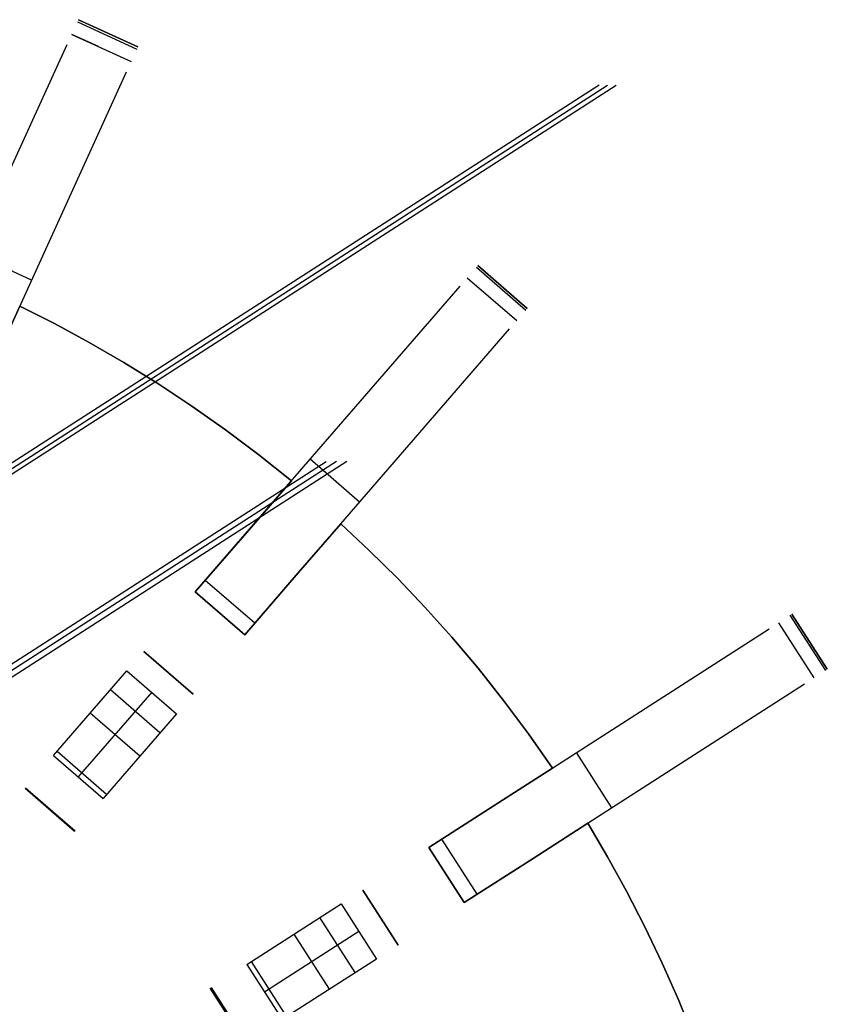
# Model space of a CAD drawing. Header units: millimetres. Extents: x 453 to 1057, y -213 to 387.
# Tile 17 of 17: x 864 to 1012, y 184 to 364. Entities that reach past the tile are written whole.
import ezdxf

# ---------------------------------------------------------------- set-up
doc = ezdxf.new("R2010")
doc.units = ezdxf.units.MM

msp = doc.modelspace()

# ---------------------------------------------------------------- linework, layer by layer
at = {"extrusion": (0.990812, -0.040424, -0.129063)}
for points in [[(313.09, -407.16), (399.32, -134.4)], [(397.05, -133.68), (310.82, -406.45)], [(394.78, -132.96), (308.56, -405.73)]]:
    msp.add_lwpolyline(points, dxfattribs=at)
at = {"extrusion": (0.909632, -0.415415, -5.88291e-14)}
msp.add_lwpolyline([(694.95, -126.86), (694.95, -126.59), (694.93, -126.32), (694.91, -126.04), (694.88, -125.77), (694.83, -125.5), (694.78, -125.23), (694.72, -124.96), (694.65, -124.7), (694.58, -124.44), (694.49, -124.18), (694.39, -123.92), (694.29, -123.67), (694.17, -123.42), (694.05, -123.17), (693.92, -122.93), (693.78, -122.7), (693.63, -122.46), (693.48, -122.24), (693.32, -122.02), (693.15, -121.8), (692.97, -121.59), (692.79, -121.39), (692.6, -121.19), (692.4, -121), (692.2, -120.82), (691.99, -120.65)], dxfattribs=at)
at = {"extrusion": (0.909632, -0.415415, 9.17144e-15)}
msp.add_lwpolyline([(694.52, -247.38), (694.6, -247.13), (694.67, -246.87), (694.74, -246.61), (694.79, -246.35), (694.84, -246.09), (694.88, -245.83), (694.91, -245.57), (694.93, -245.3), (694.95, -245.04), (694.95, -244.77)], dxfattribs=at)
for points in [[(874.91, 363.95), (885.83, 358.97)], [(875.09, 364.35), (886.01, 359.37)], [(875.09, 364.35), (886.01, 359.37)], [(886.01, 359.37), (875.09, 364.35)], [(886.01, 359.37), (875.09, 364.35)], [(873.86, 361.65), (884.78, 356.67)], [(878.75, 359.42), (873.86, 361.65)], [(842.21, 292.35), (873.02, 359.81)], [(853.13, 287.36), (883.93, 354.82)], [(866.48, 316.61), (855.57, 321.6)], [(948.08, 318.96), (957.15, 311.1)], [(948.37, 319.29), (957.43, 311.43)], [(948.37, 319.29), (957.43, 311.43)], [(957.43, 311.43), (948.37, 319.29)], [(957.43, 311.43), (948.37, 319.29)], [(946.42, 317.05), (955.49, 309.19)], [(896.53, 259.47), (945.1, 315.52)], [(864.31, 311.86), (859.36, 301.01)], [(859.36, 301.01), (864.31, 311.86)], [(864.31, 311.86), (859.36, 301.01)], [(859.36, 301.01), (864.31, 311.86)], [(914.16, 279.82), (908.16, 284.62), (902.07, 289.19), (895.91, 293.53), (889.68, 297.65), (883.39, 301.54), (877.06, 305.2), (870.7, 308.64), (864.31, 311.86)], [(914.16, 279.82), (908.16, 284.62), (902.07, 289.19), (895.91, 293.53), (889.68, 297.65), (883.39, 301.54), (877.06, 305.2), (870.7, 308.64), (864.31, 311.86)], [(864.31, 311.86), (870.7, 308.64), (877.06, 305.2), (883.39, 301.54), (889.68, 297.65), (895.91, 293.53), (902.07, 289.19), (908.16, 284.62), (914.16, 279.82)], [(914.16, 279.82), (908.16, 284.62), (902.07, 289.19), (895.91, 293.53), (889.68, 297.65), (883.39, 301.54), (877.06, 305.2), (870.7, 308.64), (864.31, 311.86)], [(864.31, 311.86), (870.7, 308.64), (877.06, 305.2), (883.39, 301.54), (889.68, 297.65), (895.91, 293.53), (902.07, 289.19), (908.16, 284.62), (914.16, 279.82)], [(864.31, 311.86), (870.7, 308.64), (877.06, 305.2), (883.39, 301.54), (889.68, 297.65), (895.91, 293.53), (902.07, 289.19), (908.16, 284.62), (914.16, 279.82)], [(905.6, 251.61), (954.16, 307.66)], [(926.65, 275.91), (917.59, 283.77)], [(906.35, 270.8), (914.16, 279.82)], [(914.16, 279.82), (906.35, 270.8)], [(906.35, 270.8), (914.16, 279.82)], [(914.16, 279.82), (906.35, 270.8)], [(896.53, 259.47), (906.35, 270.8)], [(906.35, 270.8), (896.53, 259.47)], [(896.53, 259.47), (906.35, 270.8)], [(906.35, 270.8), (896.53, 259.47)], [(923.23, 271.96), (915.42, 262.95)], [(915.42, 262.95), (923.23, 271.96)], [(923.23, 271.96), (915.42, 262.95)], [(915.42, 262.95), (923.23, 271.96)], [(962.04, 227.18), (957.63, 233.47), (953.08, 239.57), (948.39, 245.48), (943.57, 251.18), (938.63, 256.68), (933.59, 261.98), (928.45, 267.07), (923.23, 271.96)], [(962.04, 227.18), (957.63, 233.47), (953.08, 239.57), (948.39, 245.48), (943.57, 251.18), (938.63, 256.68), (933.59, 261.98), (928.45, 267.07), (923.23, 271.96)], [(923.23, 271.96), (928.45, 267.07), (933.59, 261.98), (938.63, 256.68), (943.57, 251.18), (948.39, 245.48), (953.08, 239.57), (957.63, 233.47), (962.04, 227.18)], [(962.04, 227.18), (957.63, 233.47), (953.08, 239.57), (948.39, 245.48), (943.57, 251.18), (938.63, 256.68), (933.59, 261.98), (928.45, 267.07), (923.23, 271.96)], [(923.23, 271.96), (928.45, 267.07), (933.59, 261.98), (938.63, 256.68), (943.57, 251.18), (948.39, 245.48), (953.08, 239.57), (957.63, 233.47), (962.04, 227.18)], [(923.23, 271.96), (928.45, 267.07), (933.59, 261.98), (938.63, 256.68), (943.57, 251.18), (948.39, 245.48), (953.08, 239.57), (957.63, 233.47), (962.04, 227.18)], [(915.42, 262.95), (905.6, 251.61)], [(905.6, 251.61), (915.42, 262.95)], [(915.42, 262.95), (905.6, 251.61)], [(905.6, 251.61), (915.42, 262.95)], [(907.43, 253.73), (898.36, 261.58)], [(896.53, 259.47), (905.6, 251.61)], [(896.53, 259.47), (905.6, 251.61)], [(896.53, 259.47), (905.6, 251.61)], [(896.53, 259.47), (905.6, 251.61)], [(896.53, 259.47), (905.6, 251.61)], [(896.53, 259.47), (905.6, 251.61)], [(905.6, 251.61), (896.53, 259.47)], [(905.6, 251.61), (896.53, 259.47)], [(905.6, 251.61), (896.53, 259.47)], [(1005.61, 255.18), (1012.1, 245.08)], [(1005.98, 255.41), (1012.46, 245.32)], [(1005.98, 255.41), (1012.46, 245.32)], [(1012.46, 245.32), (1005.98, 255.41)], [(939.39, 212.62), (1001.77, 252.71)], [(1003.48, 253.81), (1009.97, 243.71)], [(887.09, 248.57), (896.16, 240.72)], [(896.16, 240.72), (887.09, 248.57)], [(870.53, 229.47), (883.99, 245)], [(883.99, 245), (893.06, 237.14)], [(945.87, 202.52), (1008.26, 242.62)], [(888.53, 241.07), (875.07, 225.54)], [(890.04, 233.65), (880.97, 241.51)], [(886.33, 229.38), (877.26, 237.24)], [(893.06, 237.14), (879.6, 221.61)], [(870.53, 229.47), (879.6, 221.61)], [(880.26, 222.36), (871.19, 230.22)], [(972.92, 219.91), (966.43, 230)], [(952, 220.73), (962.04, 227.18)], [(962.04, 227.18), (952, 220.73)], [(952, 220.73), (962.04, 227.18)], [(962.04, 227.18), (952, 220.73)], [(874.36, 215.56), (865.29, 223.42)], [(865.41, 223.55), (874.48, 215.7)], [(939.39, 212.62), (952, 220.73)], [(952, 220.73), (939.39, 212.62)], [(939.39, 212.62), (952, 220.73)], [(952, 220.73), (939.39, 212.62)], [(968.53, 217.08), (958.49, 210.63)], [(958.49, 210.63), (968.53, 217.08)], [(968.53, 217.08), (958.49, 210.63)], [(958.49, 210.63), (968.53, 217.08)], [(993.14, 163.18), (990.69, 170.46), (988.04, 177.6), (985.2, 184.58), (982.18, 191.42), (979, 198.08), (975.65, 204.59), (972.16, 210.92), (968.53, 217.08)], [(993.14, 163.18), (990.69, 170.46), (988.04, 177.6), (985.2, 184.58), (982.18, 191.42), (979, 198.08), (975.65, 204.59), (972.16, 210.92), (968.53, 217.08)], [(968.53, 217.08), (972.16, 210.92), (975.65, 204.59), (979, 198.08), (982.18, 191.42), (985.2, 184.58), (988.04, 177.6), (990.69, 170.46), (993.14, 163.18)], [(968.53, 217.08), (972.16, 210.92), (975.65, 204.59), (979, 198.08), (982.18, 191.42), (985.2, 184.58), (988.04, 177.6), (990.69, 170.46), (993.14, 163.18)], [(968.53, 217.08), (972.16, 210.92), (975.65, 204.59), (979, 198.08), (982.18, 191.42), (985.2, 184.58), (988.04, 177.6), (990.69, 170.46), (993.14, 163.18)], [(968.53, 217.08), (972.16, 210.92), (975.65, 204.59), (979, 198.08), (982.18, 191.42), (985.2, 184.58), (988.04, 177.6), (990.69, 170.46), (993.14, 163.18)], [(948.23, 204.04), (941.74, 214.13)], [(939.39, 212.62), (945.87, 202.52)], [(939.39, 212.62), (945.87, 202.52)], [(939.39, 212.62), (945.87, 202.52)], [(939.39, 212.62), (945.87, 202.52)], [(939.39, 212.62), (945.87, 202.52)], [(939.39, 212.62), (945.87, 202.52)], [(945.87, 202.52), (939.39, 212.62)], [(945.87, 202.52), (939.39, 212.62)], [(945.87, 202.52), (939.39, 212.62)], [(958.49, 210.63), (945.87, 202.52)], [(945.87, 202.52), (958.49, 210.63)], [(958.49, 210.63), (945.87, 202.52)], [(945.87, 202.52), (958.49, 210.63)], [(927.26, 204.82), (933.75, 194.73)], [(933.75, 194.73), (927.26, 204.82)], [(905.99, 191.16), (923.28, 202.27)], [(923.28, 202.27), (929.77, 192.17)], [(925.88, 189.68), (919.4, 199.77)], [(926.53, 197.22), (909.23, 186.11)], [(921.12, 186.62), (914.64, 196.71)], [(913.32, 181.6), (906.83, 191.7)], [(929.77, 192.17), (912.48, 181.06)], [(905.99, 191.16), (912.48, 181.06)], [(905.75, 176.74), (899.26, 186.83)], [(899.41, 186.93), (905.9, 176.83)]]:
    msp.add_lwpolyline(points)
at = {"extrusion": (1, 0, 0)}
for points in [[(364.35, -244.77), (364.35, -126.86)], [(361.86, -126.86), (361.86, -244.77)], [(359.37, -126.86), (359.37, -244.77)], [(319.29, -244.77), (319.29, -126.86)], [(315.36, -126.86), (315.36, -244.77)], [(311.86, -160), (311.86, -172)], [(311.86, -242), (311.86, -254)], [(311.43, -126.86), (311.43, -244.77)], [(279.82, -160), (279.82, -172)], [(279.82, -242), (279.82, -254)], [(271.96, -160), (271.96, -172)], [(271.96, -242), (271.96, -254)], [(259.47, -143), (259.47, -160)], [(259.47, -172), (259.47, -242)], [(259.47, -254), (259.47, -288)], [(255.54, -160), (255.54, -143)], [(255.54, -242), (255.54, -172)], [(255.54, -288), (255.54, -254)], [(255.41, -244.77), (255.41, -126.86)], [(252.15, -51.1), (252.15, -133.31)], [(252.15, -333.58), (252.15, -504.14)], [(251.61, -160), (251.61, -143)], [(251.61, -242), (251.61, -172)], [(251.61, -288), (251.61, -254)], [(250.37, -126.86), (250.37, -244.77)], [(244.29, -51.1), (244.29, -133.31)], [(244.29, -333.58), (244.29, -504.14)], [(245.32, -126.86), (245.32, -244.77)], [(227.18, -160), (227.18, -172)], [(227.18, -242), (227.18, -254)], [(217.08, -160), (217.08, -172)], [(217.08, -242), (217.08, -254)], [(212.62, -143), (212.62, -160)], [(212.62, -172), (212.62, -242)], [(212.62, -254), (212.62, -288)], [(207.57, -160), (207.57, -143)], [(207.57, -242), (207.57, -172)], [(207.57, -288), (207.57, -254)], [(207.38, -51.1), (207.38, -133.31)], [(207.38, -333.58), (207.38, -504.14)], [(202.52, -160), (202.52, -143)], [(202.52, -242), (202.52, -172)], [(202.52, -288), (202.52, -254)], [(197.28, -51.1), (197.28, -133.31)], [(197.28, -333.58), (197.28, -504.14)]]:
    msp.add_lwpolyline(points, dxfattribs=at)
at = {"extrusion": (0.946454, -0.241131, 0.214663)}
for points in [[(566.2, -280.44), (421.76, -158.75)], [(420.7, -160.01), (565.13, -281.71)], [(419.63, -161.28), (564.07, -282.98)]]:
    msp.add_lwpolyline(points, dxfattribs=at)
at = {"extrusion": (0.909632, -0.415415, 7.57657e-15)}
msp.add_lwpolyline([(691.99, -120.65), (692.2, -120.82), (692.4, -121), (692.6, -121.19), (692.79, -121.39), (692.97, -121.59), (693.15, -121.8), (693.32, -122.02), (693.48, -122.24), (693.63, -122.46), (693.78, -122.7), (693.92, -122.93), (694.05, -123.17), (694.17, -123.42), (694.29, -123.67), (694.39, -123.92), (694.49, -124.18), (694.58, -124.44), (694.65, -124.7), (694.72, -124.96), (694.78, -125.23), (694.83, -125.5), (694.88, -125.77), (694.91, -126.04), (694.93, -126.32), (694.95, -126.59), (694.95, -126.86)], dxfattribs=at)
at = {"extrusion": (0.909632, -0.415415, -5.29254e-14)}
msp.add_lwpolyline([(694.95, -244.77), (694.95, -245.04), (694.93, -245.3), (694.91, -245.57), (694.88, -245.83), (694.84, -246.09), (694.79, -246.35), (694.74, -246.61), (694.67, -246.87), (694.6, -247.13), (694.52, -247.38)], dxfattribs=at)
at = {"extrusion": (0.909632, -0.415415, -3.9937e-14)}
msp.add_lwpolyline([(691.99, -120.65), (692.2, -120.82), (692.4, -121), (692.6, -121.19), (692.79, -121.39), (692.97, -121.59), (693.15, -121.8), (693.32, -122.02), (693.48, -122.24), (693.63, -122.46), (693.78, -122.7), (693.92, -122.93), (694.05, -123.17), (694.17, -123.42), (694.29, -123.67), (694.39, -123.92), (694.49, -124.18), (694.58, -124.44), (694.65, -124.7), (694.72, -124.96), (694.78, -125.23), (694.83, -125.5), (694.88, -125.77), (694.91, -126.04), (694.93, -126.32), (694.95, -126.59), (694.95, -126.86)], dxfattribs=at)
at = {"extrusion": (0.909632, -0.415415, 1.31787e-13)}
msp.add_lwpolyline([(694.95, -244.77), (694.95, -245.04), (694.93, -245.3), (694.91, -245.57), (694.88, -245.83), (694.84, -246.09), (694.79, -246.35), (694.74, -246.61), (694.67, -246.87), (694.6, -247.13), (694.52, -247.38)], dxfattribs=at)
at = {"extrusion": (0.977008, -0.053692, -0.20633)}
for points in [[(296.88, -326.78), (370.51, -50.34)], [(366.83, -49.36), (293.2, -325.8)], [(363.16, -48.39), (289.53, -324.82)]]:
    msp.add_lwpolyline(points, dxfattribs=at)
at = {"extrusion": (0.75575, -0.654861, 9.11351e-15)}
msp.add_lwpolyline([(862.35, -126.86), (862.35, -126.59), (862.33, -126.32), (862.31, -126.04), (862.28, -125.77), (862.23, -125.5), (862.18, -125.23), (862.12, -124.96), (862.05, -124.7), (861.97, -124.44), (861.89, -124.18), (861.79, -123.92), (861.69, -123.67), (861.57, -123.42), (861.45, -123.17), (861.32, -122.93), (861.18, -122.7), (861.03, -122.46), (860.88, -122.24), (860.72, -122.02), (860.55, -121.8), (860.37, -121.59), (860.19, -121.39), (860, -121.19), (859.8, -121), (859.6, -120.82), (859.39, -120.65)], dxfattribs=at)
at = {"extrusion": (0.75575, -0.654861, 4.95145e-14)}
msp.add_lwpolyline([(861.92, -247.38), (862, -247.13), (862.07, -246.87), (862.14, -246.61), (862.19, -246.35), (862.24, -246.09), (862.28, -245.83), (862.31, -245.57), (862.33, -245.3), (862.35, -245.04), (862.35, -244.77)], dxfattribs=at)
at = {"extrusion": (0.860812, -0.347235, 0.372062)}
for points in [[(648.08, -394.42), (509.24, -266.36)], [(507.3, -268.47), (646.13, -396.53)], [(505.35, -270.58), (644.18, -398.64)]]:
    msp.add_lwpolyline(points, dxfattribs=at)
at = {"extrusion": (0.75575, -0.654861, 1.5116e-15)}
msp.add_lwpolyline([(859.39, -120.65), (859.6, -120.82), (859.8, -121), (860, -121.19), (860.19, -121.39), (860.37, -121.59), (860.55, -121.8), (860.72, -122.02), (860.88, -122.24), (861.03, -122.46), (861.18, -122.7), (861.32, -122.93), (861.45, -123.17), (861.57, -123.42), (861.69, -123.67), (861.79, -123.92), (861.89, -124.18), (861.97, -124.44), (862.05, -124.7), (862.12, -124.96), (862.18, -125.23), (862.23, -125.5), (862.28, -125.77), (862.31, -126.04), (862.33, -126.32), (862.35, -126.59), (862.35, -126.86)], dxfattribs=at)
at = {"extrusion": (0.75575, -0.654861, 3.50252e-14)}
msp.add_lwpolyline([(862.35, -244.77), (862.35, -245.04), (862.33, -245.3), (862.31, -245.57), (862.28, -245.83), (862.24, -246.09), (862.19, -246.35), (862.14, -246.61), (862.07, -246.87), (862, -247.13), (861.92, -247.38)], dxfattribs=at)
at = {"extrusion": (0.75575, -0.654861, -4.68829e-14)}
msp.add_lwpolyline([(859.39, -120.65), (859.6, -120.82), (859.8, -121), (860, -121.19), (860.19, -121.39), (860.37, -121.59), (860.55, -121.8), (860.72, -122.02), (860.88, -122.24), (861.03, -122.46), (861.18, -122.7), (861.32, -122.93), (861.45, -123.17), (861.57, -123.42), (861.69, -123.67), (861.79, -123.92), (861.89, -124.18), (861.97, -124.44), (862.05, -124.7), (862.12, -124.96), (862.18, -125.23), (862.23, -125.5), (862.28, -125.77), (862.31, -126.04), (862.33, -126.32), (862.35, -126.59), (862.35, -126.86)], dxfattribs=at)
at = {"extrusion": (0.75575, -0.654861, -4.28656e-14)}
msp.add_lwpolyline([(862.35, -244.77), (862.35, -245.04), (862.33, -245.3), (862.31, -245.57), (862.28, -245.83), (862.24, -246.09), (862.19, -246.35), (862.14, -246.61), (862.07, -246.87), (862, -247.13), (861.92, -247.38)], dxfattribs=at)
at = {"extrusion": (0.886329, -0.279191, 0.369423)}
for points in [[(445.82, -336.69), (516.84, -419.98)], [(514.45, -422.02), (443.43, -338.73)], [(512.07, -424.05), (441.05, -340.76)]]:
    msp.add_lwpolyline(points, dxfattribs=at)
at = {"extrusion": (0.990688, -0.021595, -0.13443)}
for points in [[(278.94, -165.65), (242.36, -391.27)], [(238.53, -390.65), (275.12, -165.03)], [(234.7, -390.03), (271.29, -164.41)]]:
    msp.add_lwpolyline(points, dxfattribs=at)
at = {"extrusion": (-0.048973, 0.984387, -0.169065)}
for points in [[(-936.29, -483.61), (-1017.05, -209.18)], [(-1020.04, -210.06), (-939.28, -484.49)], [(-1023.02, -210.94), (-942.27, -485.37)]]:
    msp.add_lwpolyline(points, dxfattribs=at)
at = {"extrusion": (-0.540641, 0.841254, -9.44481e-14)}
msp.add_lwpolyline([(-984.37, -126.86), (-984.36, -126.59), (-984.35, -126.32), (-984.33, -126.04), (-984.29, -125.77), (-984.25, -125.5), (-984.2, -125.23), (-984.14, -124.96), (-984.07, -124.7), (-983.99, -124.44), (-983.9, -124.18), (-983.81, -123.92), (-983.7, -123.67), (-983.59, -123.42), (-983.47, -123.17), (-983.34, -122.93), (-983.2, -122.7), (-983.05, -122.46), (-982.9, -122.24), (-982.73, -122.02), (-982.56, -121.8), (-982.39, -121.59), (-982.2, -121.39), (-982.01, -121.19), (-981.82, -121), (-981.61, -120.82), (-981.4, -120.65)], dxfattribs=at)
at = {"extrusion": (-0.540641, 0.841254, 1.06143e-13)}
msp.add_lwpolyline([(-983.93, -247.38), (-984.01, -247.13), (-984.09, -246.87), (-984.15, -246.61), (-984.21, -246.35), (-984.26, -246.09), (-984.3, -245.83), (-984.33, -245.57), (-984.35, -245.3), (-984.36, -245.04), (-984.37, -244.77)], dxfattribs=at)
at = {"extrusion": (-0.302704, 0.907452, 0.29138)}
for points in [[(-1032.23, -93.04), (-889.98, 31.21)], [(-891.46, 32.91), (-1033.71, -91.35)], [(-892.94, 34.6), (-1035.19, -89.65)]]:
    msp.add_lwpolyline(points, dxfattribs=at)
at = {"extrusion": (-0.540641, 0.841254, 3.19549e-14)}
msp.add_lwpolyline([(-981.4, -120.65), (-981.61, -120.82), (-981.82, -121), (-982.01, -121.19), (-982.2, -121.39), (-982.39, -121.59), (-982.56, -121.8), (-982.73, -122.02), (-982.9, -122.24), (-983.05, -122.46), (-983.2, -122.7), (-983.34, -122.93), (-983.47, -123.17), (-983.59, -123.42), (-983.7, -123.67), (-983.81, -123.92), (-983.9, -124.18), (-983.99, -124.44), (-984.07, -124.7), (-984.14, -124.96), (-984.2, -125.23), (-984.25, -125.5), (-984.29, -125.77), (-984.33, -126.04), (-984.35, -126.32), (-984.36, -126.59), (-984.37, -126.86)], dxfattribs=at)
at = {"extrusion": (-0.540641, 0.841254, 3.2919e-14)}
msp.add_lwpolyline([(-984.37, -244.77), (-984.36, -245.04), (-984.35, -245.3), (-984.33, -245.57), (-984.3, -245.83), (-984.26, -246.09), (-984.21, -246.35), (-984.15, -246.61), (-984.09, -246.87), (-984.01, -247.13), (-983.93, -247.38)], dxfattribs=at)
at = {"extrusion": (0.75575, -0.654861, 6.10063e-14)}
msp.add_lwpolyline([(764.05, -521.23), (764.23, -521.23), (764.4, -521.22), (764.57, -521.21), (764.74, -521.19), (764.91, -521.16), (765.08, -521.13), (765.25, -521.09), (765.41, -521.05), (765.58, -521), (765.74, -520.94), (765.9, -520.88), (766.06, -520.81), (766.22, -520.74), (766.37, -520.66), (766.52, -520.58), (766.67, -520.49), (766.81, -520.4), (766.96, -520.3), (767.1, -520.2), (767.23, -520.1), (767.36, -519.98), (767.49, -519.87), (767.61, -519.75), (767.73, -519.62), (767.84, -519.49), (767.95, -519.36), (768.06, -519.23), (768.16, -519.09), (768.26, -518.94), (768.35, -518.8), (768.43, -518.65), (768.51, -518.5), (768.59, -518.34), (768.66, -518.18), (768.72, -518.02), (768.78, -517.86)], dxfattribs=at)
at = {"extrusion": (0.75575, -0.654861, 2.27076e-15)}
msp.add_lwpolyline([(768.78, -517.86), (768.72, -518.02), (768.66, -518.18), (768.59, -518.34), (768.51, -518.5), (768.43, -518.65), (768.35, -518.8), (768.26, -518.94), (768.16, -519.09), (768.06, -519.23), (767.95, -519.36), (767.84, -519.49), (767.73, -519.62), (767.61, -519.75), (767.49, -519.87), (767.36, -519.98), (767.23, -520.1), (767.1, -520.2), (766.96, -520.3), (766.81, -520.4), (766.67, -520.49), (766.52, -520.58), (766.37, -520.66), (766.22, -520.74), (766.06, -520.81), (765.9, -520.88), (765.74, -520.94), (765.58, -521), (765.41, -521.05), (765.25, -521.09), (765.08, -521.13), (764.91, -521.16), (764.74, -521.19), (764.57, -521.21), (764.4, -521.22), (764.23, -521.23), (764.05, -521.23)], dxfattribs=at)
at = {"extrusion": (-0.540641, 0.841254, 6.49053e-15)}
msp.add_lwpolyline([(-981.4, -120.65), (-981.61, -120.82), (-981.82, -121), (-982.01, -121.19), (-982.2, -121.39), (-982.39, -121.59), (-982.56, -121.8), (-982.73, -122.02), (-982.9, -122.24), (-983.05, -122.46), (-983.2, -122.7), (-983.34, -122.93), (-983.47, -123.17), (-983.59, -123.42), (-983.7, -123.67), (-983.81, -123.92), (-983.9, -124.18), (-983.99, -124.44), (-984.07, -124.7), (-984.14, -124.96), (-984.2, -125.23), (-984.25, -125.5), (-984.29, -125.77), (-984.33, -126.04), (-984.35, -126.32), (-984.36, -126.59), (-984.37, -126.86)], dxfattribs=at)
at = {"extrusion": (-0.540641, 0.841254, 1.55689e-13)}
msp.add_lwpolyline([(-984.37, -244.77), (-984.36, -245.04), (-984.35, -245.3), (-984.33, -245.57), (-984.3, -245.83), (-984.26, -246.09), (-984.21, -246.35), (-984.15, -246.61), (-984.09, -246.87), (-984.01, -247.13), (-983.93, -247.38)], dxfattribs=at)
at = {"extrusion": (0.75575, -0.654861, -3.80321e-14)}
msp.add_lwpolyline([(768.78, -517.86), (768.72, -518.02), (768.66, -518.18), (768.59, -518.34), (768.51, -518.5), (768.43, -518.65), (768.35, -518.8), (768.26, -518.94), (768.16, -519.09), (768.06, -519.23), (767.95, -519.36), (767.84, -519.49), (767.73, -519.62), (767.61, -519.75), (767.49, -519.87), (767.36, -519.98), (767.23, -520.1), (767.1, -520.2), (766.96, -520.3), (766.81, -520.4), (766.67, -520.49), (766.52, -520.58), (766.37, -520.66), (766.22, -520.74), (766.06, -520.81), (765.9, -520.88), (765.74, -520.94), (765.58, -521), (765.41, -521.05), (765.25, -521.09), (765.08, -521.13), (764.91, -521.16), (764.74, -521.19), (764.57, -521.21), (764.4, -521.22), (764.23, -521.23), (764.05, -521.23)], dxfattribs=at)
at = {"extrusion": (0.75575, -0.654861, -6.93381e-15)}
msp.add_lwpolyline([(735.67, -511.57), (735.62, -511.84), (735.58, -512.11), (735.54, -512.38), (735.52, -512.65), (735.5, -512.93), (735.5, -513.2), (735.5, -513.48), (735.52, -513.75), (735.54, -514.02), (735.57, -514.29), (735.61, -514.57), (735.66, -514.83), (735.72, -515.1), (735.79, -515.37), (735.87, -515.63), (735.95, -515.89), (736.05, -516.15), (736.15, -516.4), (736.26, -516.65), (736.39, -516.89), (736.51, -517.14), (736.65, -517.37), (736.8, -517.6), (736.95, -517.83), (737.11, -518.05), (737.28, -518.27), (737.46, -518.48), (737.64, -518.68), (737.83, -518.88), (738.03, -519.07), (738.23, -519.25), (738.44, -519.43), (738.65, -519.6), (738.88, -519.76), (739.1, -519.92), (739.33, -520.06), (739.57, -520.2), (739.81, -520.33), (740.05, -520.45), (740.3, -520.57), (740.56, -520.67), (740.81, -520.77), (741.07, -520.86), (741.34, -520.94), (741.6, -521.01), (741.87, -521.07), (742.14, -521.12), (742.41, -521.16), (742.68, -521.19), (742.95, -521.22), (743.22, -521.23), (743.5, -521.23)], dxfattribs=at)
at = {"extrusion": (0.75575, -0.654861, -8.95959e-15)}
msp.add_lwpolyline([(743.5, -521.23), (743.22, -521.23), (742.95, -521.22), (742.68, -521.19), (742.41, -521.16), (742.14, -521.12), (741.87, -521.07), (741.6, -521.01), (741.34, -520.94), (741.07, -520.86), (740.81, -520.77), (740.56, -520.67), (740.3, -520.57), (740.05, -520.45), (739.81, -520.33), (739.57, -520.2), (739.33, -520.06), (739.1, -519.92), (738.88, -519.76), (738.65, -519.6), (738.44, -519.43), (738.23, -519.25), (738.03, -519.07), (737.83, -518.88), (737.64, -518.68), (737.46, -518.48), (737.28, -518.27), (737.11, -518.05), (736.95, -517.83), (736.8, -517.6), (736.65, -517.37), (736.51, -517.14), (736.39, -516.89), (736.26, -516.65), (736.15, -516.4), (736.05, -516.15), (735.95, -515.89), (735.87, -515.63), (735.79, -515.37), (735.72, -515.1), (735.66, -514.83), (735.61, -514.57), (735.57, -514.29), (735.54, -514.02), (735.52, -513.75), (735.5, -513.48), (735.5, -513.2), (735.5, -512.93), (735.52, -512.65), (735.54, -512.38), (735.58, -512.11), (735.62, -511.84), (735.67, -511.57)], dxfattribs=at)
at = {"extrusion": (0.75575, -0.654861, -2.3351e-15)}
msp.add_lwpolyline([(743.5, -521.23), (743.22, -521.23), (742.95, -521.22), (742.68, -521.19), (742.41, -521.16), (742.14, -521.12), (741.87, -521.07), (741.6, -521.01), (741.34, -520.94), (741.07, -520.86), (740.81, -520.77), (740.56, -520.67), (740.3, -520.57), (740.05, -520.45), (739.81, -520.33), (739.57, -520.2), (739.33, -520.06), (739.1, -519.92), (738.88, -519.76), (738.65, -519.6), (738.44, -519.43), (738.23, -519.25), (738.03, -519.07), (737.83, -518.88), (737.64, -518.68), (737.46, -518.48), (737.28, -518.27), (737.11, -518.05), (736.95, -517.83), (736.8, -517.6), (736.65, -517.37), (736.51, -517.14), (736.39, -516.89), (736.26, -516.65), (736.15, -516.4), (736.05, -516.15), (735.95, -515.89), (735.87, -515.63), (735.79, -515.37), (735.72, -515.1), (735.66, -514.83), (735.61, -514.57), (735.57, -514.29), (735.54, -514.02), (735.52, -513.75), (735.5, -513.48), (735.5, -513.2), (735.5, -512.93), (735.52, -512.65), (735.54, -512.38), (735.58, -512.11), (735.62, -511.84), (735.67, -511.57)], dxfattribs=at)
at = {"extrusion": (-4e-05, 5.75113e-06, 1)}
msp.add_lwpolyline([(635.09, 122.22), (636.39, 126.38), (637.83, 130.49), (639.41, 134.54), (641.14, 138.54), (643, 142.47), (645, 146.34), (647.13, 150.14), (649.4, 153.85), (651.79, 157.49), (654.31, 161.04), (656.95, 164.51), (659.7, 167.87), (662.58, 171.14), (665.56, 174.31), (668.66, 177.37), (671.86, 180.33), (675.16, 183.17), (678.55, 185.89), (682.04, 188.49), (685.62, 190.97), (689.28, 193.33), (693.03, 195.55), (696.84, 197.64), (700.73, 199.6), (704.69, 201.42), (708.7, 203.11), (712.77, 204.65), (716.89, 206.05), (721.06, 207.31), (725.27, 208.42), (729.52, 209.38), (733.79, 210.19), (738.1, 210.86), (742.42, 211.37), (746.76, 211.73), (751.11, 211.95), (755.46, 212.01), (759.81, 211.92), (764.16, 211.67), (768.49, 211.28), (772.81, 210.74), (777.11, 210.04), (781.38, 209.2), (785.62, 208.21), (789.82, 207.07), (793.98, 205.78), (798.09, 204.35), (802.15, 202.78), (806.16, 201.07), (810.1, 199.22), (813.97, 197.24), (817.77, 195.12), (821.5, 192.87), (825.15, 190.49), (828.71, 187.98), (832.18, 185.35), (835.56, 182.61), (838.84, 179.75), (842.02, 176.77), (845.09, 173.69), (848.05, 170.5), (850.9, 167.21), (853.64, 163.82), (856.25, 160.34), (858.75, 156.77), (861.11, 153.12), (863.35, 149.38), (865.46, 145.57), (867.43, 141.69), (869.26, 137.74), (870.96, 133.74), (872.52, 129.67), (873.93, 125.55), (875.2, 121.39), (876.33, 117.18), (877.3, 112.94), (878.13, 108.67), (878.81, 104.37), (879.34, 100.05), (879.72, 95.71), (879.95, 91.36), (880.02, 87.01)], dxfattribs=at)
at = {"extrusion": (4e-05, -5.75113e-06, 1)}
msp.add_lwpolyline([(880.04, 87.01), (879.96, 91.36), (879.73, 95.71), (879.36, 100.04), (878.83, 104.36), (878.15, 108.66), (877.32, 112.94), (876.34, 117.18), (875.22, 121.39), (873.95, 125.55), (872.53, 129.67), (870.97, 133.73), (869.28, 137.74), (867.44, 141.69), (865.47, 145.57), (863.36, 149.38), (861.12, 153.11), (858.76, 156.77), (856.27, 160.34), (853.65, 163.82), (850.92, 167.21), (848.07, 170.5), (845.1, 173.69), (842.03, 176.77), (838.85, 179.74), (835.57, 182.61), (832.19, 185.35), (828.72, 187.98), (825.16, 190.48), (821.51, 192.86), (817.79, 195.11), (813.99, 197.23), (810.11, 199.22), (806.17, 201.07), (802.17, 202.78), (798.11, 204.35), (793.99, 205.78), (789.84, 207.06), (785.63, 208.2), (781.39, 209.2), (777.12, 210.04), (772.83, 210.73), (768.51, 211.28), (764.17, 211.67), (759.82, 211.91), (755.47, 212.01), (751.12, 211.94), (746.77, 211.73), (742.43, 211.37), (738.11, 210.85), (733.81, 210.19), (729.53, 209.38), (725.28, 208.41), (721.08, 207.3), (716.91, 206.05), (712.78, 204.65), (708.71, 203.11), (704.7, 201.42), (700.75, 199.6), (696.86, 197.64), (693.04, 195.55), (689.3, 193.32), (685.64, 190.97), (682.06, 188.49), (678.57, 185.89), (675.17, 183.16), (671.87, 180.33), (668.67, 177.37), (665.58, 174.31), (662.59, 171.14), (659.72, 167.87), (656.96, 164.5), (654.32, 161.04), (651.8, 157.49), (649.41, 153.85), (647.15, 150.13), (645.02, 146.34), (643.02, 142.47), (641.15, 138.54), (639.43, 134.54), (637.84, 130.49), (636.4, 126.38), (635.1, 122.22)], dxfattribs=at)
at = {"extrusion": (-0.246101, 0.924042, 0.292541)}
for points in [[(-888.77, -45.18), (-962.46, -126.12)], [(-964.3, -124.45), (-890.61, -43.51)], [(-966.13, -122.78), (-892.45, -41.84)]]:
    msp.add_lwpolyline(points, dxfattribs=at)
at = {"extrusion": (-0.019786, 0.993662, -0.11065)}
for points in [[(-943.43, -264.78), (-902.95, -489.73)], [(-906.09, -490.3), (-946.57, -265.34)], [(-909.24, -490.86), (-949.72, -265.91)]]:
    msp.add_lwpolyline(points, dxfattribs=at)
at = {"extrusion": (-0.540641, 0.841254, 6.86128e-14)}
msp.add_lwpolyline([(-886.07, -521.23), (-886.24, -521.23), (-886.41, -521.22), (-886.58, -521.21), (-886.76, -521.19), (-886.93, -521.16), (-887.09, -521.13), (-887.26, -521.09), (-887.43, -521.05), (-887.59, -521), (-887.76, -520.94), (-887.92, -520.88), (-888.08, -520.81), (-888.23, -520.74), (-888.39, -520.66), (-888.54, -520.58), (-888.69, -520.49), (-888.83, -520.4), (-888.97, -520.3), (-889.11, -520.2), (-889.25, -520.1), (-889.38, -519.98), (-889.5, -519.87), (-889.63, -519.75), (-889.75, -519.62), (-889.86, -519.49), (-889.97, -519.36), (-890.08, -519.23), (-890.18, -519.09), (-890.27, -518.94), (-890.36, -518.8), (-890.45, -518.65), (-890.53, -518.5), (-890.6, -518.34), (-890.67, -518.18), (-890.74, -518.02), (-890.8, -517.86)], dxfattribs=at)
at = {"extrusion": (-0.540641, 0.841254, -2.26496e-15)}
msp.add_lwpolyline([(-890.8, -517.86), (-890.74, -518.02), (-890.67, -518.18), (-890.6, -518.34), (-890.53, -518.5), (-890.45, -518.65), (-890.36, -518.8), (-890.27, -518.94), (-890.18, -519.09), (-890.08, -519.23), (-889.97, -519.36), (-889.86, -519.49), (-889.75, -519.62), (-889.63, -519.75), (-889.5, -519.87), (-889.38, -519.98), (-889.25, -520.1), (-889.11, -520.2), (-888.97, -520.3), (-888.83, -520.4), (-888.69, -520.49), (-888.54, -520.58), (-888.39, -520.66), (-888.23, -520.74), (-888.08, -520.81), (-887.92, -520.88), (-887.76, -520.94), (-887.59, -521), (-887.43, -521.05), (-887.26, -521.09), (-887.09, -521.13), (-886.93, -521.16), (-886.76, -521.19), (-886.58, -521.21), (-886.41, -521.22), (-886.24, -521.23), (-886.07, -521.23)], dxfattribs=at)
at = {"extrusion": (-0.540641, 0.841254, 5.26979e-14)}
msp.add_lwpolyline([(-890.8, -517.86), (-890.74, -518.02), (-890.67, -518.18), (-890.6, -518.34), (-890.53, -518.5), (-890.45, -518.65), (-890.36, -518.8), (-890.27, -518.94), (-890.18, -519.09), (-890.08, -519.23), (-889.97, -519.36), (-889.86, -519.49), (-889.75, -519.62), (-889.63, -519.75), (-889.5, -519.87), (-889.38, -519.98), (-889.25, -520.1), (-889.11, -520.2), (-888.97, -520.3), (-888.83, -520.4), (-888.69, -520.49), (-888.54, -520.58), (-888.39, -520.66), (-888.23, -520.74), (-888.08, -520.81), (-887.92, -520.88), (-887.76, -520.94), (-887.59, -521), (-887.43, -521.05), (-887.26, -521.09), (-887.09, -521.13), (-886.93, -521.16), (-886.76, -521.19), (-886.58, -521.21), (-886.41, -521.22), (-886.24, -521.23), (-886.07, -521.23)], dxfattribs=at)
at = {"extrusion": (-0.540641, 0.841254, -2.02288e-14)}
msp.add_lwpolyline([(-857.69, -511.57), (-857.64, -511.84), (-857.59, -512.11), (-857.56, -512.38), (-857.54, -512.65), (-857.52, -512.93), (-857.52, -513.2), (-857.52, -513.48), (-857.53, -513.75), (-857.55, -514.02), (-857.59, -514.29), (-857.63, -514.57), (-857.68, -514.83), (-857.74, -515.1), (-857.8, -515.37), (-857.88, -515.63), (-857.97, -515.89), (-858.06, -516.15), (-858.17, -516.4), (-858.28, -516.65), (-858.4, -516.89), (-858.53, -517.14), (-858.67, -517.37), (-858.81, -517.6), (-858.97, -517.83), (-859.13, -518.05), (-859.3, -518.27), (-859.47, -518.48), (-859.66, -518.68), (-859.85, -518.88), (-860.04, -519.07), (-860.25, -519.25), (-860.46, -519.43), (-860.67, -519.6), (-860.89, -519.76), (-861.12, -519.92), (-861.35, -520.06), (-861.58, -520.2), (-861.83, -520.33), (-862.07, -520.45), (-862.32, -520.57), (-862.57, -520.67), (-862.83, -520.77), (-863.09, -520.86), (-863.35, -520.94), (-863.62, -521.01), (-863.88, -521.07), (-864.15, -521.12), (-864.42, -521.16), (-864.69, -521.19), (-864.97, -521.22), (-865.24, -521.23), (-865.51, -521.23)], dxfattribs=at)
at = {"extrusion": (-0.540641, 0.841254, 5.90038e-15)}
msp.add_lwpolyline([(-865.51, -521.23), (-865.24, -521.23), (-864.97, -521.22), (-864.69, -521.19), (-864.42, -521.16), (-864.15, -521.12), (-863.88, -521.07), (-863.62, -521.01), (-863.35, -520.94), (-863.09, -520.86), (-862.83, -520.77), (-862.57, -520.67), (-862.32, -520.57), (-862.07, -520.45), (-861.83, -520.33), (-861.58, -520.2), (-861.35, -520.06), (-861.12, -519.92), (-860.89, -519.76), (-860.67, -519.6), (-860.46, -519.43), (-860.25, -519.25), (-860.04, -519.07), (-859.85, -518.88), (-859.66, -518.68), (-859.47, -518.48), (-859.3, -518.27), (-859.13, -518.05), (-858.97, -517.83), (-858.81, -517.6), (-858.67, -517.37), (-858.53, -517.14), (-858.4, -516.89), (-858.28, -516.65), (-858.17, -516.4), (-858.06, -516.15), (-857.97, -515.89), (-857.88, -515.63), (-857.8, -515.37), (-857.74, -515.1), (-857.68, -514.83), (-857.63, -514.57), (-857.59, -514.29), (-857.55, -514.02), (-857.53, -513.75), (-857.52, -513.48), (-857.52, -513.2), (-857.52, -512.93), (-857.54, -512.65), (-857.56, -512.38), (-857.59, -512.11), (-857.64, -511.84), (-857.69, -511.57)], dxfattribs=at)

doc.saveas('drawing.dxf')
